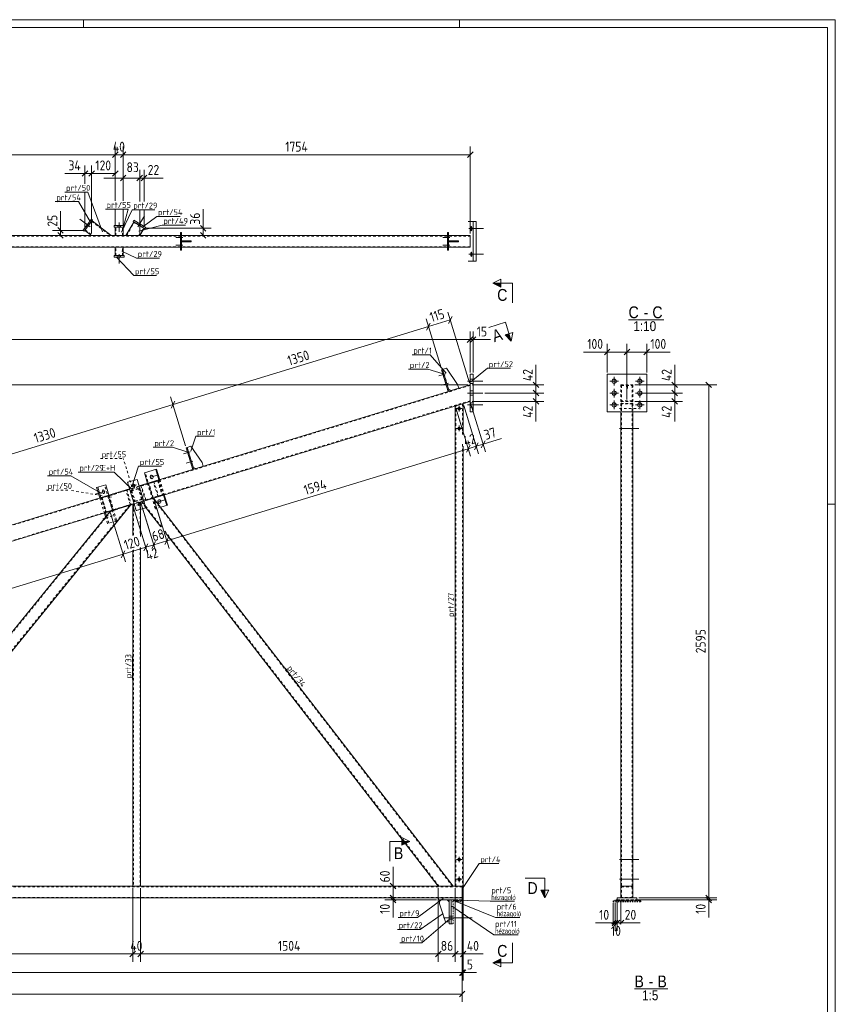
# Model space of a CAD drawing. Header units: millimetres. Extents: x 1 to 1188, y 1 to 840.
# Tile 7 of 7: x 776 to 1188, y 342 to 840. Entities that reach past the tile are written whole.
import ezdxf

# ---------------------------------------------------------------- set-up
doc = ezdxf.new("R2010")
doc.units = ezdxf.units.MM
doc.header["$LTSCALE"] = 0.6
for name, pattern in [('XKITLINE00', [0]), ('XKITLINE01', [4, 1, -1, 1, -1]), ('XKITLINE02', [4, 2, -2])]:
    doc.linetypes.add(name, pattern=pattern)
for name, color, linetype, lineweight in [('Bolt', 7, 'Continuous', 0), ('DrawingSheet', 5, 'Continuous', 0), ('OtherObjectType', 1, 'Continuous', 0), ('Part', 2, 'Continuous', 0), ('PartMark', 3, 'Continuous', 0), ('Section', 6, 'Continuous', 0), ('Z-DIMENSIONS', 1, 'Continuous', 0)]:
    doc.layers.add(name, color=color, linetype=linetype, lineweight=lineweight)
doc.styles.add('ARIAL', font='ARIAL.TTF')
doc.styles.add('ARIAL_NARROW', font='ARIALN.TTF')
doc.styles.add('ISOCPEUR', font='ISOCPEUR.TTF')

msp = doc.modelspace()

# ---------------------------------------------------------------- hatches: boundary and pattern name
at = {"layer": 'Section'}
for points in [[(1018.89, 704.83), (1014.89, 706.83), (1018.89, 706.83)], [(1023.06, 681.25), (1024.23, 677.42), (1021.15, 680.67)], [(968.89, 424.52), (972.89, 424.52), (968.89, 422.52)], [(1041.18, 399.9), (1041.18, 395.9), (1039.18, 399.9)], [(1018.89, 363.14), (1014.89, 363.14), (1018.89, 365.14)]]:
    msp.add_hatch(color=6, dxfattribs=at).paths.add_polyline_path(points, flags=17)

# ---------------------------------------------------------------- linework, layer by layer
at = {"layer": 'Bolt', "color": 4, "linetype": 'XKITLINE00', "lineweight": 0}
for p, q in [((811.31, 735.24), (806.11, 739.15)), ((811.05, 736.56), (810.41, 737.04)), ((826.06, 737.46), (826.06, 732.71)), ((835.24, 736.53), (835.66, 737.21)), ((835.49, 735.21), (838.87, 740.76)), ((809.97, 735.12), (809.33, 735.61)), ((825.36, 735.91), (825.36, 735.11)), ((826.76, 735.91), (826.76, 735.11)), ((836.78, 735.59), (837.2, 736.28)), ((1002.82, 734.41), (1010.23, 734.41)), ((1003.71, 734.78), (1003.69, 734.41)), ((1003.69, 734.41), (1003.71, 734.04)), ((1003.77, 735.15), (1003.71, 734.78)), ((1003.71, 734.04), (1003.77, 733.67)), ((1004.01, 735.51), (1003.77, 735.15)), ((1003.77, 733.67), (1003.95, 733.33)), ((1003.95, 733.33), (1004.01, 733.31)), ((1004.07, 735.49), (1004.01, 735.51)), ((1004.01, 733.31), (1004.25, 733.67)), ((1004.25, 735.15), (1004.07, 735.49)), ((1004.31, 734.78), (1004.25, 735.15)), ((1004.25, 733.67), (1004.31, 734.04)), ((1004.33, 734.41), (1004.31, 734.78)), ((1004.31, 734.04), (1004.33, 734.41)), ((858.23, 729.91), (854.68, 729.91)), ((858.23, 729.91), (854.68, 729.91)), ((857.48, 730.61), (856.98, 730.61)), ((857.48, 730.61), (856.98, 730.61)), ((857.48, 729.21), (856.98, 729.21)), ((857.48, 729.21), (856.98, 729.21)), ((993.23, 729.91), (989.68, 729.91)), ((993.23, 729.91), (989.68, 729.91)), ((992.48, 730.61), (991.98, 730.61)), ((992.48, 730.61), (991.98, 730.61)), ((992.48, 729.21), (991.98, 729.21)), ((992.48, 729.21), (991.98, 729.21)), ((858.23, 725.91), (854.68, 725.91)), ((858.23, 725.91), (854.68, 725.91)), ((857.48, 726.61), (856.98, 726.61)), ((857.48, 726.61), (856.98, 726.61)), ((857.48, 725.21), (856.98, 725.21)), ((857.48, 725.21), (856.98, 725.21)), ((993.23, 725.91), (989.68, 725.91)), ((993.23, 725.91), (989.68, 725.91)), ((992.48, 726.61), (991.98, 726.61)), ((992.48, 726.61), (991.98, 726.61)), ((992.48, 725.21), (991.98, 725.21)), ((992.48, 725.21), (991.98, 725.21)), ((1003.77, 722.15), (1003.71, 721.78)), ((1004.01, 722.51), (1003.77, 722.15)), ((1004.07, 722.49), (1004.01, 722.51)), ((1004.25, 722.15), (1004.07, 722.49)), ((1004.31, 721.78), (1004.25, 722.15)), ((825.36, 720.71), (825.36, 719.91)), ((826.06, 721.46), (826.06, 716.71)), ((826.76, 720.71), (826.76, 719.91)), ((1002.82, 721.41), (1010.23, 721.41)), ((1003.71, 721.78), (1003.69, 721.41)), ((1003.69, 721.41), (1003.71, 721.04)), ((1003.71, 721.04), (1003.77, 720.67)), ((1003.77, 720.67), (1003.95, 720.33)), ((1003.95, 720.33), (1004.01, 720.31)), ((1004.01, 720.31), (1004.25, 720.67)), ((1004.25, 720.67), (1004.31, 721.04)), ((1004.33, 721.41), (1004.31, 721.78)), ((1004.31, 721.04), (1004.33, 721.41)), ((990.96, 660.97), (987.56, 659.94)), ((990.96, 660.97), (987.56, 659.94)), ((990.03, 661.42), (989.56, 661.28)), ((990.03, 661.42), (989.56, 661.28)), ((990.44, 660.09), (989.96, 659.94)), ((990.44, 660.09), (989.96, 659.94)), ((1003.39, 658.28), (1004.89, 658.28)), ((1003.39, 658.28), (1004.89, 658.28)), ((1076.17, 654.98), (1076.17, 659.38)), ((1089.17, 654.98), (1089.17, 659.38)), ((992.42, 656.19), (989.02, 655.15)), ((992.42, 656.19), (989.02, 655.15)), ((991.5, 656.64), (991.02, 656.5)), ((991.5, 656.64), (991.02, 656.5)), ((991.9, 655.3), (991.43, 655.16)), ((991.9, 655.3), (991.43, 655.16)), ((1002.14, 657.18), (1009.89, 657.18)), ((1002.14, 657.18), (1009.89, 657.18)), ((1003.39, 656.08), (1004.89, 656.08)), ((1003.39, 656.08), (1004.89, 656.08)), ((1003.39, 652.28), (1004.89, 652.28)), ((1003.39, 652.28), (1004.89, 652.28)), ((1073.97, 657.18), (1078.37, 657.18)), ((1076.17, 648.98), (1076.17, 653.38)), ((1086.97, 657.18), (1091.37, 657.18)), ((1089.17, 648.98), (1089.17, 653.38)), ((1002.14, 651.18), (1009.89, 651.18)), ((1002.14, 651.18), (1009.89, 651.18)), ((1003.39, 650.08), (1004.89, 650.08)), ((1003.39, 650.08), (1004.89, 650.08)), ((1073.97, 651.18), (1078.37, 651.18)), ((1076.17, 642.98), (1076.17, 647.38)), ((1086.97, 651.18), (1091.37, 651.18)), ((1089.17, 642.98), (1089.17, 647.38)), ((999.29, 643.32), (996.49, 643.32)), ((997.89, 644.72), (997.89, 641.92)), ((1002.14, 645.18), (1009.89, 645.18)), ((1002.14, 645.18), (1009.89, 645.18)), ((1003.39, 646.28), (1004.89, 646.28)), ((1003.39, 646.28), (1004.89, 646.28)), ((1003.39, 644.08), (1004.89, 644.08)), ((1003.39, 644.08), (1004.89, 644.08)), ((1073.97, 645.18), (1078.37, 645.18)), ((1086.97, 645.18), (1091.37, 645.18)), ((999.29, 633.32), (996.49, 633.32)), ((997.89, 634.72), (997.89, 631.92)), ((1078.92, 633.32), (1088.67, 633.32)), ((1079.67, 634.02), (1079.97, 634.02)), ((1079.67, 632.62), (1079.97, 632.62)), ((1085.37, 634.02), (1085.67, 634.02)), ((1085.37, 632.62), (1085.67, 632.62)), ((861.85, 621.5), (858.46, 620.47)), ((861.85, 621.5), (858.46, 620.47)), ((860.93, 621.95), (860.45, 621.81)), ((860.93, 621.95), (860.45, 621.81)), ((861.34, 620.62), (860.86, 620.47)), ((861.34, 620.62), (860.86, 620.47)), ((863.32, 616.72), (859.92, 615.68)), ((863.32, 616.72), (859.92, 615.68)), ((862.39, 617.17), (861.92, 617.03)), ((862.39, 617.17), (861.92, 617.03)), ((862.8, 615.83), (862.33, 615.69)), ((862.8, 615.83), (862.33, 615.69)), ((841.9, 609.42), (841.74, 609.04)), ((841.74, 609.04), (841.74, 608.7)), ((841.74, 608.7), (841.88, 608.33)), ((841.88, 608.33), (842.24, 607.99)), ((842.24, 609.66), (841.9, 609.42)), ((842.01, 608.64), (845.24, 609.63)), ((842.43, 609.68), (842.24, 609.66)), ((842.24, 607.99), (842.58, 607.91)), ((842.77, 609.6), (842.43, 609.68)), ((842.58, 607.91), (842.77, 607.93)), ((843.13, 609.26), (842.77, 609.6)), ((842.77, 607.93), (843.11, 608.17)), ((843.11, 608.17), (843.27, 608.55)), ((843.27, 608.89), (843.13, 609.26)), ((843.27, 608.55), (843.27, 608.89)), ((832.09, 604.04), (834.77, 604.86)), ((832.09, 604.04), (832.98, 604.31)), ((833.84, 603.11), (833.02, 605.79)), ((833.02, 605.79), (833.29, 604.9)), ((833.84, 603.11), (833.56, 604)), ((834.77, 604.86), (833.87, 604.59)), ((818.88, 601.57), (813.92, 600.05)), ((817.57, 601.84), (817.54, 601.48)), ((817.54, 601.48), (817.62, 601.14)), ((817.86, 602.2), (817.57, 601.84)), ((817.62, 601.14), (817.79, 600.79)), ((817.79, 600.79), (818.14, 600.49)), ((818.1, 602.18), (817.86, 602.2)), ((818.45, 601.88), (818.1, 602.18)), ((818.14, 600.49), (818.38, 600.48)), ((818.38, 600.48), (818.67, 600.84)), ((818.62, 601.54), (818.45, 601.88)), ((818.69, 601.2), (818.62, 601.54)), ((818.67, 600.84), (818.69, 601.2)), ((835.01, 594.48), (837.69, 595.3)), ((835.01, 594.48), (835.9, 594.75)), ((836.76, 593.55), (835.94, 596.23)), ((835.94, 596.23), (836.21, 595.33)), ((836.76, 593.55), (836.49, 594.44)), ((837.69, 595.3), (836.8, 595.02)), ((845.7, 596.99), (845.54, 596.61)), ((845.54, 596.61), (845.54, 596.27)), ((845.54, 596.27), (845.68, 595.9)), ((845.68, 595.9), (846.04, 595.55)), ((846.04, 597.22), (845.7, 596.99)), ((845.81, 596.21), (849.04, 597.2)), ((846.23, 597.25), (846.04, 597.22)), ((846.04, 595.55), (846.38, 595.47)), ((846.57, 597.17), (846.23, 597.25)), ((846.38, 595.47), (846.57, 595.5)), ((846.94, 596.83), (846.57, 597.17)), ((846.57, 595.5), (846.91, 595.74)), ((846.91, 595.74), (847.07, 596.11)), ((847.07, 596.46), (846.94, 596.83)), ((847.07, 596.11), (847.07, 596.46)), ((999.29, 415.32), (996.49, 415.32)), ((997.89, 416.72), (997.89, 413.92)), ((1078.92, 415.32), (1088.67, 415.32)), ((1079.67, 416.02), (1079.97, 416.02)), ((1079.67, 414.62), (1079.97, 414.62)), ((1085.37, 416.02), (1085.67, 416.02)), ((1085.37, 414.62), (1085.67, 414.62)), ((999.29, 405.32), (996.49, 405.32)), ((997.89, 406.72), (997.89, 403.92)), ((1078.92, 405.32), (1088.67, 405.32)), ((1079.67, 406.02), (1079.97, 406.02)), ((1079.67, 404.62), (1079.97, 404.62)), ((1085.37, 406.02), (1085.67, 406.02)), ((1085.37, 404.62), (1085.67, 404.62)), ((1004.39, 385.9), (989.89, 385.9)), ((1004.39, 385.9), (989.89, 385.9)), ((993.89, 386.7), (992.89, 386.7)), ((993.89, 386.7), (992.89, 386.7)), ((993.89, 385.1), (992.89, 385.1)), ((993.89, 385.1), (992.89, 385.1)), ((994.89, 386.7), (993.89, 386.7)), ((994.89, 386.7), (993.89, 386.7)), ((994.89, 385.1), (993.89, 385.1)), ((994.89, 385.1), (993.89, 385.1))]:
    msp.add_line(p, q, dxfattribs=at)
at = {"layer": 'Bolt', "color": 4, "linetype": 'XKITLINE02', "lineweight": 0}
for p, q in [((1078.92, 643.32), (1088.67, 643.32)), ((1079.67, 644.02), (1079.97, 644.02)), ((1079.67, 642.62), (1079.97, 642.62)), ((1085.37, 644.02), (1085.67, 644.02)), ((1085.37, 642.62), (1085.67, 642.62)), ((822.68, 589.14), (817.72, 587.62))]:
    msp.add_line(p, q, dxfattribs=at)
at = {"layer": 'Bolt', "color": 4, "linetype": 'XKITLINE00', "lineweight": 0}
for centre, radius in [((1076.17, 657.18), 1.1), ((1089.17, 657.18), 1.1), ((1076.17, 651.18), 1.1), ((1089.17, 651.18), 1.1), ((997.89, 643.32), 0.7), ((1076.17, 645.18), 1.1), ((1089.17, 645.18), 1.1), ((997.89, 633.32), 0.7), ((833.43, 604.45), 0.7), ((836.35, 594.89), 0.7), ((997.89, 415.32), 0.7), ((997.89, 405.32), 0.7)]:
    msp.add_circle(centre, radius, dxfattribs=at)
at = {"layer": 'DrawingSheet', "color": 2, "linetype": 'XKITLINE00', "lineweight": 0}
for p, q in [((1188, 840), (1, 840)), ((808, 836), (808, 840)), ((998, 836), (998, 840)), ((1188, 1), (1188, 840)), ((1188, 595), (1184, 595))]:
    msp.add_line(p, q, dxfattribs=at)
at = {"layer": 'DrawingSheet', "color": 3, "linetype": 'XKITLINE00', "lineweight": 0}
for p, q in [((1184, 836), (5, 836)), ((1184, 5), (1184, 836))]:
    msp.add_line(p, q, dxfattribs=at)
at = {"layer": 'OtherObjectType', "color": 6, "linetype": 'XKITLINE00', "lineweight": 0}
for p, q in [((1083.5, 688.29), (1101.32, 688.29)), ((1086.49, 349.93), (1103.43, 349.93))]:
    msp.add_line(p, q, dxfattribs=at)
at = {"layer": 'Part', "color": 2, "linetype": 'XKITLINE00', "lineweight": 0}
for p, q in [((811.97, 739.12), (807.77, 733.53)), ((808.41, 733.05), (812.61, 738.64)), ((812.61, 738.64), (811.97, 739.12)), ((812.31, 738.24), (822.06, 730.91)), ((829.37, 730.91), (833.45, 737.62)), ((833.44, 738.56), (833.02, 737.88)), ((833.02, 737.88), (839, 734.24)), ((839.42, 734.93), (833.44, 738.56)), ((1006.47, 737.91), (1002.46, 737.91)), ((1005.03, 717.91), (1005.03, 737.91)), ((1006.47, 717.91), (1006.47, 737.91)), ((807.77, 733.53), (808.41, 733.05)), ((808.71, 733.45), (812.08, 730.91)), ((828.56, 735.91), (823.56, 735.91)), ((823.56, 735.91), (823.56, 735.11)), ((823.56, 735.11), (828.56, 735.11)), ((824.06, 730.91), (824.06, 735.11)), ((828.06, 735.11), (828.06, 730.91)), ((828.56, 735.11), (828.56, 735.91)), ((838.58, 734.5), (836.39, 730.91)), ((839, 734.24), (839.42, 734.93)), ((857.48, 732.41), (856.98, 732.41)), ((856.98, 732.41), (856.98, 723.41)), ((857.48, 723.41), (857.48, 732.41)), ((992.48, 732.41), (991.98, 732.41)), ((991.98, 732.41), (991.98, 723.41)), ((992.48, 723.41), (992.48, 732.41)), ((856.98, 730.91), (724.48, 730.91)), ((822.06, 730.91), (812.08, 730.91)), ((836.39, 730.91), (829.37, 730.91)), ((991.98, 730.91), (857.48, 730.91)), ((862.48, 728.16), (857.48, 728.16)), ((857.48, 728.16), (857.48, 727.66)), ((862.48, 727.66), (857.48, 727.66)), ((859.48, 727.66), (859.48, 728.16)), ((862.48, 728.16), (862.48, 728.16)), ((862.48, 727.66), (862.48, 728.16)), ((862.48, 727.66), (862.48, 727.66)), ((1003.48, 730.91), (992.48, 730.91)), ((997.48, 728.16), (992.48, 728.16)), ((992.48, 728.16), (992.48, 727.66)), ((997.48, 727.66), (992.48, 727.66)), ((994.48, 727.66), (994.48, 728.16)), ((997.48, 728.16), (997.48, 728.16)), ((997.48, 727.66), (997.48, 728.16)), ((997.48, 727.66), (997.48, 727.66)), ((1003.48, 730.91), (1003.48, 724.91)), ((856.98, 724.91), (724.48, 724.91)), ((824.06, 720.71), (824.06, 724.91)), ((828.06, 724.91), (828.06, 720.71)), ((856.98, 723.41), (857.48, 723.41)), ((991.98, 724.91), (857.48, 724.91)), ((991.98, 723.41), (992.48, 723.41)), ((1003.48, 724.91), (992.48, 724.91)), ((828.56, 720.71), (823.56, 720.71)), ((823.56, 720.71), (823.56, 719.91)), ((823.56, 719.91), (828.56, 719.91)), ((828.56, 719.91), (828.56, 720.71)), ((1006.47, 717.91), (1002.46, 717.91)), ((989.5, 663.16), (989.03, 663.01)), ((992.39, 652.01), (989.03, 663.01)), ((991.42, 663.74), (989.5, 663.16)), ((989.5, 663.16), (992.87, 652.16)), ((997.06, 655.53), (991.42, 663.74)), ((1003.39, 660.68), (1003.39, 641.68)), ((1004.89, 660.68), (1003.39, 660.68)), ((1004.89, 641.68), (1004.89, 660.68)), ((1072.67, 641.68), (1072.67, 660.68)), ((1072.67, 660.68), (1092.67, 660.68)), ((1092.67, 641.68), (1092.67, 660.68)), ((1003.39, 655.37), (836.11, 604.22)), ((992.57, 653.11), (993.82, 652.45)), ((993.82, 652.45), (997.65, 653.62)), ((997.65, 653.62), (997.06, 655.53)), ((992.87, 652.16), (992.39, 652.01)), ((1003.39, 647), (838.45, 596.57)), ((995.89, 644.71), (999.89, 645.93)), ((995.89, 401.9), (995.89, 644.71)), ((999.89, 645.93), (999.89, 630.2)), ((1003.39, 641.68), (1004.89, 641.68)), ((1092.67, 641.68), (1072.67, 641.68)), ((1079.67, 641.68), (1079.67, 401.9)), ((1085.67, 641.68), (1085.67, 401.9)), ((860.4, 623.69), (859.92, 623.54)), ((863.29, 612.54), (859.92, 623.54)), ((862.32, 624.27), (860.4, 623.69)), ((860.4, 623.69), (863.76, 612.69)), ((867.96, 616.06), (862.32, 624.27)), ((999.89, 624.34), (999.89, 401.9)), ((844.89, 612.66), (838.77, 610.79)), ((844.49, 612.54), (846.1, 607.28)), ((844.89, 612.66), (846.5, 607.4)), ((863.76, 612.69), (863.29, 612.54)), ((863.47, 613.64), (864.72, 612.98)), ((864.72, 612.98), (868.55, 614.15)), ((868.55, 614.15), (867.96, 616.06)), ((835.09, 607.57), (830.3, 606.11)), ((839.47, 593.23), (835.09, 607.57)), ((838.77, 610.79), (840.38, 605.53)), ((831.33, 602.76), (496.11, 500.28)), ((819.25, 604.82), (814.62, 603.41)), ((814.62, 603.41), (816.23, 598.15)), ((815.23, 603.59), (816.84, 598.33)), ((819.25, 604.82), (820.86, 599.56)), ((830.3, 606.11), (834.69, 591.77)), ((994.86, 401.9), (843.43, 598.1)), ((850.05, 594.37), (848.44, 599.63)), ((850.44, 594.49), (848.83, 599.75)), ((833.67, 595.11), (595.16, 522.19)), ((831.68, 594.51), (675.19, 401.9)), ((833.67, 595.11), (832.89, 594.87)), ((832.89, 594.87), (832.89, 579.15)), ((834.69, 591.77), (839.47, 593.23)), ((847.12, 583.5), (839.38, 593.53)), ((850.44, 594.49), (847.03, 593.45)), ((667.46, 401.9), (821.4, 591.36)), ((819.15, 588.59), (818.57, 590.5)), ((819.18, 590.68), (819.63, 589.19)), ((836.89, 592.44), (836.89, 578.63)), ((987.28, 401.9), (849.42, 580.52)), ((836.89, 573.05), (836.89, 401.9)), ((832.89, 571.83), (832.89, 401.9)), ((274.84, 401.9), (999.39, 401.9)), ((836.89, 401.9), (832.89, 401.9)), ((999.89, 401.9), (995.89, 401.9)), ((999.39, 401.9), (999.39, 395.9)), ((999.89, 401.9), (999.39, 401.9)), ((999.39, 401.9), (999.39, 395.9)), ((999.89, 395.9), (999.89, 401.9)), ((1085.67, 401.9), (1079.67, 401.9)), ((1079.67, 401.9), (1079.67, 395.9)), ((1079.67, 401.9), (1085.67, 401.9)), ((1085.67, 395.9), (1085.67, 401.9)), ((987.39, 395.9), (200.88, 395.9)), ((999.39, 395.9), (987.39, 395.9)), ((987.39, 395.9), (987.39, 394.9)), ((987.39, 394.9), (992.89, 394.9)), ((987.89, 394.9), (987.89, 392.9)), ((992.89, 393.9), (991.89, 394.9)), ((993.89, 394.9), (992.89, 394.9)), ((992.89, 394.9), (992.89, 382.9)), ((993.89, 394.9), (995.39, 394.9)), ((993.89, 382.9), (993.89, 394.9)), ((999.39, 395.9), (999.89, 395.9)), ((999.39, 394.9), (999.39, 395.9)), ((1077.67, 395.9), (1077.67, 394.9)), ((1077.67, 395.9), (1079.67, 395.9)), ((1079.67, 395.9), (1085.67, 395.9)), ((1087.67, 395.9), (1085.67, 395.9)), ((1087.67, 394.9), (1087.67, 395.9)), ((987.89, 392.9), (990.89, 383.9)), ((990.89, 383.9), (992.89, 383.9)), ((992.89, 382.9), (993.89, 382.9))]:
    msp.add_line(p, q, dxfattribs=at)
at = {"layer": 'Part', "color": 7, "linetype": 'XKITLINE02', "lineweight": 0}
for p, q in [((812.31, 738.24), (808.71, 733.45)), ((812.13, 738), (821.56, 730.91)), ((829.72, 730.91), (833.7, 737.46)), ((833.45, 737.62), (838.58, 734.5)), ((808.89, 733.69), (812.58, 730.91)), ((824.06, 735.11), (828.06, 735.11)), ((824.36, 730.91), (824.36, 735.11)), ((827.76, 730.91), (827.76, 735.11)), ((836.04, 730.91), (838.32, 734.66)), ((131.29, 730.61), (1003.39, 730.61)), ((828.06, 730.91), (824.06, 730.91)), ((857.48, 730.91), (856.98, 730.91)), ((858.48, 727.66), (858.48, 728.16)), ((862.48, 728.16), (862.48, 727.66)), ((992.48, 730.91), (991.98, 730.91)), ((993.48, 727.66), (993.48, 728.16)), ((997.48, 728.16), (997.48, 727.66)), ((1003.39, 730.61), (1003.39, 725.21)), ((1003.39, 725.21), (453.82, 725.21)), ((824.06, 724.91), (828.06, 724.91)), ((824.36, 720.71), (824.36, 724.91)), ((827.76, 720.71), (827.76, 724.91)), ((857.48, 724.91), (856.98, 724.91)), ((992.48, 724.91), (991.98, 724.91)), ((828.06, 720.71), (824.06, 720.71)), ((989.5, 663.16), (992.57, 653.11)), ((1092.67, 660.68), (1072.67, 660.68)), ((1003.39, 655.05), (169.39, 400.08)), ((1003.39, 655.37), (1003.39, 647)), ((1079.67, 655.37), (1079.67, 645.07)), ((1079.67, 655.37), (1085.67, 655.37)), ((1079.97, 655.05), (1079.97, 645.38)), ((1079.97, 655.05), (1085.37, 655.05)), ((1082.42, 655.53), (1082.42, 653.44)), ((1082.42, 653.62), (1082.92, 653.62)), ((1082.92, 653.44), (1082.92, 655.53)), ((1085.37, 655.05), (1085.37, 645.38)), ((1085.67, 655.37), (1085.67, 645.07)), ((1003.39, 647.32), (595.07, 522.48)), ((1085.37, 647.32), (1079.97, 647.32)), ((996.19, 401.9), (996.19, 644.8)), ((999.59, 645.84), (999.59, 630.11)), ((1079.67, 647), (1085.67, 647)), ((1079.67, 645.93), (1085.67, 645.93)), ((1079.67, 645.93), (1079.67, 641.68)), ((1085.37, 645.84), (1079.97, 645.84)), ((1079.97, 645.84), (1079.97, 401.9)), ((1085.37, 401.9), (1085.37, 645.84)), ((1085.67, 645.93), (1085.67, 641.68)), ((1072.67, 641.68), (1092.67, 641.68)), ((860.4, 623.69), (863.47, 613.64)), ((999.59, 625.32), (999.59, 401.9)), ((835.09, 607.57), (830.3, 606.11)), ((839.47, 593.23), (835.09, 607.57)), ((844.72, 592.74), (839.17, 610.91)), ((824.2, 586.47), (818.64, 604.64)), ((834.69, 591.77), (830.3, 606.11)), ((836.11, 604.22), (831.33, 602.76)), ((832.1, 601.95), (835.92, 603.12)), ((832.1, 601.95), (835.92, 603.12)), ((835.72, 602.75), (832.47, 601.75)), ((835.72, 602.75), (832.47, 601.75)), ((837.3, 597.58), (835.72, 602.75)), ((837.3, 597.58), (835.72, 602.75)), ((835.92, 603.12), (837.68, 597.38)), ((835.92, 603.12), (837.68, 597.38)), ((845.69, 607.15), (836.89, 604.46)), ((836.89, 604.46), (839.23, 596.81)), ((837.31, 604.28), (845.53, 606.79)), ((839.47, 597.2), (837.31, 604.28)), ((840.38, 605.53), (844.32, 592.62)), ((843.13, 598), (840.79, 605.65)), ((843.28, 598.37), (841.12, 605.44)), ((845.52, 599.05), (843.35, 606.13)), ((843.6, 606.52), (845.94, 598.86)), ((845.53, 606.79), (847.7, 599.72)), ((845.69, 607.15), (848.03, 599.5)), ((846.1, 607.28), (848.44, 599.63)), ((846.5, 607.4), (848.83, 599.75)), ((816.23, 598.15), (818.57, 590.5)), ((816.84, 598.33), (819.18, 590.68)), ((817.13, 598.42), (829.9, 602.32)), ((819.46, 590.77), (817.13, 598.42)), ((829.51, 601.89), (817.39, 598.19)), ((817.39, 598.19), (819.55, 591.11)), ((820.35, 599.41), (822.69, 591.76)), ((822.65, 592.06), (820.49, 599.14)), ((822.91, 591.82), (820.57, 599.48)), ((820.86, 599.56), (824.81, 586.65)), ((820.92, 599.27), (823.08, 592.19)), ((831.67, 594.82), (829.51, 601.89)), ((829.9, 602.32), (832.23, 594.67)), ((833.85, 596.21), (832.1, 601.95)), ((833.85, 596.21), (832.1, 601.95)), ((832.47, 601.75), (834.05, 596.59)), ((832.47, 601.75), (834.05, 596.59)), ((834.05, 596.59), (837.3, 597.58)), ((834.05, 596.59), (837.3, 597.58)), ((843.43, 598.1), (837.3, 596.22)), ((848.03, 599.5), (839.23, 596.81)), ((847.7, 599.72), (839.47, 597.2)), ((994.48, 401.9), (843.13, 598)), ((831.17, 594.35), (674.8, 401.9)), ((832.23, 594.67), (819.46, 590.77)), ((819.55, 591.11), (831.67, 594.82)), ((821.4, 591.36), (831.68, 594.51)), ((833.19, 594.97), (833.19, 579.24)), ((838.45, 596.57), (833.67, 595.11)), ((836.89, 596.1), (833.67, 595.11)), ((837.68, 597.38), (833.85, 596.21)), ((837.68, 597.38), (833.85, 596.21)), ((839.47, 593.23), (834.69, 591.77)), ((836.59, 596.01), (836.59, 579.61)), ((836.89, 596.1), (836.89, 592.44)), ((839.38, 593.53), (837.3, 596.22)), ((847.43, 583.59), (837.61, 596.32)), ((847.03, 593.45), (844.32, 592.62)), ((821.91, 591.52), (667.85, 401.9)), ((820.17, 585.24), (819.15, 588.59)), ((820.78, 585.42), (819.63, 589.19)), ((824.81, 586.65), (820.17, 585.24)), ((987.66, 401.9), (849.17, 581.34)), ((836.59, 572.96), (836.59, 401.9)), ((833.19, 571.92), (833.19, 401.9)), ((999.39, 401.6), (274.94, 401.6)), ((994.86, 401.9), (987.28, 401.9)), ((1085.67, 401.9), (1079.67, 401.9)), ((1079.67, 401.9), (1079.67, 395.9)), ((1079.67, 401.9), (1085.67, 401.9)), ((1079.97, 396.2), (1079.97, 401.6)), ((1079.97, 401.6), (1085.37, 401.6)), ((1085.37, 401.6), (1085.37, 396.2)), ((1085.67, 395.9), (1085.67, 401.9)), ((999.39, 396.2), (183.05, 396.2)), ((999.39, 395.9), (987.39, 395.9)), ((991.89, 394.9), (987.89, 394.9)), ((993.89, 394.9), (992.89, 394.9)), ((992.89, 383.9), (992.89, 393.9)), ((999.39, 394.9), (993.89, 394.9)), ((999.89, 394.4), (995.39, 394.4)), ((1077.67, 394.9), (1087.67, 394.9)), ((1079.67, 395.9), (1085.67, 395.9)), ((1085.67, 395.9), (1079.67, 395.9)), ((1079.67, 395.9), (1085.67, 395.9)), ((1085.37, 396.2), (1079.97, 396.2))]:
    msp.add_line(p, q, dxfattribs=at)
at = {"layer": 'Part', "color": 2, "linetype": 'XKITLINE01', "lineweight": 0}
for p, q in [((994.89, 393.9), (993.89, 393.9)), ((993.89, 393.9), (993.89, 382.9)), ((994.89, 393.9), (994.89, 394.4)), ((994.89, 394.4), (999.89, 394.4)), ((999.89, 393.9), (994.89, 393.9)), ((994.89, 382.9), (994.89, 393.9)), ((995.39, 394.4), (995.39, 394.9)), ((995.39, 394.9), (999.89, 394.9)), ((999.89, 394.9), (999.89, 394.4)), ((999.89, 394.4), (999.89, 393.9)), ((1089.67, 394.4), (1075.67, 394.4)), ((1075.67, 394.4), (1075.67, 393.9)), ((1075.67, 393.9), (1089.67, 393.9)), ((1088.67, 394.9), (1076.67, 394.9)), ((1076.67, 394.9), (1076.67, 394.4)), ((1076.67, 394.4), (1088.67, 394.4)), ((1088.67, 394.4), (1088.67, 394.9)), ((1089.67, 393.9), (1089.67, 394.4)), ((993.89, 382.9), (994.89, 382.9))]:
    msp.add_line(p, q, dxfattribs=at)
at = {"layer": 'PartMark', "color": 7, "linetype": 'XKITLINE00', "lineweight": 0}
for p, q in [((798.62, 752.86), (810.13, 752.86)), ((817.6, 732.67), (810.13, 752.86)), ((793.7, 748), (805.47, 748)), ((811.6, 737.6), (805.47, 748)), ((819.04, 744.21), (830.55, 744.21)), ((827.21, 732.5), (832.53, 743.91)), ((828.14, 735.49), (830.55, 744.21)), ((832.53, 743.91), (844.04, 743.91)), ((838.06, 735.33), (845.03, 740.56)), ((845.03, 740.56), (856.81, 740.56)), ((836.02, 733.09), (847.77, 736.15)), ((847.77, 736.15), (859.54, 736.15)), ((827.31, 722.92), (834.82, 719.43)), ((824.59, 720.1), (833.37, 710.65)), ((834.82, 719.43), (846.33, 719.43)), ((833.37, 710.65), (844.88, 710.65)), ((974.09, 670.56), (983.28, 670.56)), ((991.32, 661.24), (983.28, 670.56)), ((972.33, 663.26), (982.04, 663.26)), ((989.84, 660.86), (982.04, 663.26)), ((1003.72, 656.85), (1012.26, 663.72)), ((1012.26, 663.72), (1023.77, 663.72)), ((862.21, 621.77), (864.8, 629.33)), ((864.8, 629.33), (873.99, 629.33)), ((843.23, 623.79), (852.94, 623.79)), ((860.73, 621.39), (852.94, 623.79)), ((832.51, 603.79), (835.87, 614.24)), ((835.87, 614.24), (847.39, 614.24)), ((789.83, 609.35), (801.6, 609.35)), ((817.01, 600.34), (801.6, 609.35)), ((805.34, 611.28), (823.42, 611.28)), ((832.96, 602.06), (823.42, 611.28)), ((995.79, 537.46), (995.79, 548.97)), ((832.79, 506.43), (832.79, 517.94)), ((909.9, 512.15), (917.09, 502.83)), ((999.52, 400.67), (1008.02, 413.29)), ((1008.02, 413.29), (1017.98, 413.29)), ((989.82, 395.67), (976.83, 386.07)), ((995.92, 394.27), (1016.27, 386.05)), ((996.32, 394.77), (1013.51, 394.26)), ((1013.51, 394.26), (1025.81, 394.26)), ((994.12, 391.67), (1015.46, 377.27)), ((967.12, 386.07), (976.83, 386.07)), ((989.76, 388), (978.21, 379.99)), ((993.12, 385.33), (978.96, 373.25)), ((1016.27, 386.05), (1028.56, 386.05)), ((966.7, 379.99), (978.21, 379.99)), ((1015.46, 377.27), (1027.75, 377.27)), ((967.96, 373.25), (978.96, 373.25))]:
    msp.add_line(p, q, dxfattribs=at)
at = {"layer": 'PartMark', "color": 7, "linetype": 'XKITLINE02', "lineweight": 0}
for p, q in [((816.6, 618.11), (828.11, 618.11)), ((832.51, 603.79), (828.11, 618.11)), ((789.35, 602.1), (800.87, 602.1)), ((822.12, 598.5), (800.87, 602.1))]:
    msp.add_line(p, q, dxfattribs=at)
at = {"layer": 'Section', "color": 6, "linetype": 'XKITLINE00', "lineweight": 0}
for p, q in [((1014.89, 706.83), (1018.89, 708.83)), ((1018.89, 704.83), (1018.89, 708.83)), ((1014.89, 706.83), (1018.89, 704.83)), ((1024.89, 706.83), (1014.89, 706.83)), ((1024.89, 706.83), (1024.89, 696.83)), ((1021.31, 686.99), (1012.92, 684.42)), ((1021.31, 686.99), (1024.23, 677.42)), ((1021.15, 680.67), (1024.97, 681.83)), ((1024.23, 677.42), (1021.15, 680.67)), ((1024.97, 681.83), (1024.23, 677.42)), ((962.89, 424.52), (962.89, 414.52)), ((962.89, 424.52), (972.89, 424.52)), ((968.89, 422.52), (968.89, 426.52)), ((968.89, 426.52), (972.89, 424.52)), ((972.89, 424.52), (968.89, 422.52)), ((1041.18, 405.9), (1031.18, 405.9)), ((1041.18, 405.9), (1041.18, 395.9)), ((1039.18, 399.9), (1043.18, 399.9)), ((1041.18, 395.9), (1039.18, 399.9)), ((1043.18, 399.9), (1041.18, 395.9)), ((1024.89, 363.14), (1024.89, 373.14)), ((1014.89, 363.14), (1018.89, 365.14)), ((1018.89, 365.14), (1018.89, 361.14)), ((1018.89, 361.14), (1014.89, 363.14)), ((1024.89, 363.14), (1014.89, 363.14))]:
    msp.add_line(p, q, dxfattribs=at)
at = {"layer": 'Z-DIMENSIONS', "color": 7, "linetype": 'XKITLINE00', "lineweight": 0}
for p, q in [((825.47, 773.11), (822.64, 770.28)), ((824.66, 772.3), (822.64, 770.28)), ((824.06, 748.41), (824.06, 775.8)), ((824.06, 748.41), (824.06, 772.3)), ((829.47, 773.11), (826.64, 770.28)), ((828.66, 772.3), (826.64, 770.28)), ((828.06, 748.41), (828.06, 775.8)), ((828.06, 748.41), (828.06, 772.3)), ((1004.89, 773.11), (1002.07, 770.28)), ((1003.48, 731.91), (1003.48, 775.8)), ((472.52, 771.7), (824.06, 771.7)), ((824.06, 771.7), (828.06, 771.7)), ((828.06, 771.7), (1003.48, 771.7)), ((808.71, 762.22), (798.51, 762.22)), ((808.71, 762.22), (798.51, 762.22)), ((810.12, 763.63), (807.29, 760.8)), ((808.71, 757.06), (808.71, 766.32)), ((808.71, 762.22), (812.08, 762.22)), ((813.5, 763.63), (810.67, 760.8)), ((812.99, 763.12), (810.67, 760.8)), ((812.08, 731.91), (812.08, 766.32)), ((812.08, 731.91), (812.08, 766.32)), ((812.08, 762.22), (824.06, 762.22)), ((825.47, 763.63), (822.64, 760.8)), ((824.06, 748.41), (824.06, 766.32)), ((828.06, 748.41), (828.06, 764.05)), ((836.39, 748.11), (836.39, 764.05)), ((836.39, 748.11), (836.39, 761.9)), ((838.58, 748.11), (838.58, 764.05)), ((828.06, 759.95), (818.29, 759.95)), ((828.06, 759.95), (818.29, 759.95)), ((829.47, 761.37), (826.64, 758.54)), ((828.06, 759.95), (836.39, 759.95)), ((837.81, 761.37), (834.98, 758.54)), ((837.81, 761.37), (834.98, 758.54)), ((836.39, 759.95), (838.58, 759.95)), ((839.99, 761.37), (837.16, 758.54)), ((838.58, 759.95), (848.34, 759.95)), ((838.58, 759.95), (848.34, 759.95)), ((808.71, 734.45), (808.71, 752.86)), ((796.38, 733.45), (796.38, 743.21)), ((796.38, 733.45), (796.38, 743.21)), ((824.06, 736.11), (824.06, 744.21)), ((824.06, 736.11), (824.06, 744.21)), ((824.06, 736.11), (824.06, 744.21)), ((828.06, 736.11), (828.06, 744.21)), ((828.06, 736.11), (828.06, 744.21)), ((828.06, 736.11), (828.06, 744.21)), ((836.39, 731.91), (836.39, 743.91)), ((836.39, 731.91), (836.39, 743.91)), ((838.58, 735.5), (838.58, 743.91)), ((868.48, 734.5), (868.48, 744.27)), ((868.48, 734.5), (868.48, 744.27)), ((807.71, 733.45), (792.28, 733.45)), ((794.97, 734.86), (797.79, 732.03)), ((794.97, 732.32), (797.79, 729.49)), ((796.38, 730.91), (796.38, 733.45)), ((839.58, 734.5), (872.48, 734.5)), ((867.07, 735.92), (869.9, 733.09)), ((867.07, 732.32), (869.9, 729.49)), ((868.48, 730.91), (868.48, 734.5)), ((811.08, 730.91), (792.28, 730.91)), ((837.39, 730.91), (872.48, 730.91)), ((1003.1, 656.32), (992.15, 692.14)), ((988.73, 663.97), (981.15, 688.78)), ((988.73, 663.97), (981.15, 688.78)), ((982.35, 684.86), (993.34, 688.22)), ((994.28, 689.98), (992.41, 686.45)), ((853.25, 645.39), (982.35, 684.86)), ((983.29, 686.62), (981.41, 683.09)), ((983.08, 686.23), (981.41, 683.09)), ((1003.39, 661.68), (1003.39, 682.32)), ((1003.39, 661.68), (1003.39, 682.32)), ((1004.89, 661.68), (1004.89, 682.32)), ((169.39, 678.22), (1003.39, 678.22)), ((1004.8, 679.63), (1001.97, 676.8)), ((1004.8, 679.63), (1001.97, 676.8)), ((1003.39, 678.22), (1004.89, 678.22)), ((1006.3, 679.63), (1003.47, 676.8)), ((1004.89, 678.22), (1013.79, 678.22)), ((1004.89, 678.22), (1013.79, 678.22)), ((1074.09, 673.36), (1071.26, 670.53)), ((1072.67, 661.68), (1072.67, 676.04)), ((1084.09, 673.36), (1081.26, 670.53)), ((1084.09, 673.36), (1081.26, 670.53)), ((1082.67, 648), (1082.67, 676.04)), ((1082.67, 648), (1082.67, 676.04)), ((1094.09, 673.36), (1091.26, 670.53)), ((1092.67, 661.68), (1092.67, 676.04)), ((1072.67, 671.94), (1060.76, 671.94)), ((1072.67, 671.94), (1060.76, 671.94)), ((1072.67, 671.94), (1082.67, 671.94)), ((1082.67, 671.94), (1092.67, 671.94)), ((1092.67, 671.94), (1104.59, 671.94)), ((1092.67, 671.94), (1104.59, 671.94)), ((1036.66, 655.37), (1036.66, 665.56)), ((1036.66, 655.37), (1036.66, 665.56)), ((1106.82, 655.37), (1106.82, 665.56)), ((1106.82, 655.37), (1106.82, 665.56)), ((1002.39, 655.37), (121.14, 655.37)), ((1004.39, 655.37), (1040.66, 655.37)), ((1035.25, 656.78), (1038.07, 653.95)), ((1035.25, 652.6), (1038.07, 649.77)), ((1035.25, 652.6), (1038.07, 649.77)), ((1036.66, 651.18), (1036.66, 655.37)), ((1086.67, 655.37), (1128.06, 655.37)), ((1086.67, 655.37), (1110.82, 655.37)), ((1105.4, 656.78), (1108.23, 653.95)), ((1105.4, 652.6), (1108.23, 649.77)), ((1105.4, 652.6), (1108.23, 649.77)), ((1106.82, 651.18), (1106.82, 655.37)), ((1122.64, 656.78), (1125.47, 653.95)), ((1124.06, 395.9), (1124.06, 655.37)), ((859.63, 624.5), (852.05, 649.31)), ((859.63, 624.5), (852.05, 649.31)), ((1010.89, 651.18), (1040.66, 651.18)), ((1010.89, 651.18), (1040.66, 651.18)), ((1035.25, 648.42), (1038.07, 645.59)), ((1036.66, 647), (1036.66, 651.18)), ((1090.17, 651.18), (1110.82, 651.18)), ((1090.17, 651.18), (1110.82, 651.18)), ((1105.4, 648.42), (1108.23, 645.59)), ((1106.82, 647), (1106.82, 651.18)), ((726.06, 606.5), (853.25, 645.39)), ((854.18, 647.15), (852.31, 643.62)), ((854.18, 647.15), (852.31, 643.62)), ((996.18, 643.75), (1000.29, 630.32)), ((996.18, 643.75), (1003.68, 619.23)), ((1000.18, 644.98), (1007.68, 620.45)), ((1000.18, 644.98), (1004.29, 631.55)), ((1003.68, 646.05), (1011.18, 621.52)), ((1004.39, 647), (1040.66, 647)), ((1036.66, 647), (1036.66, 636.81)), ((1036.66, 647), (1036.66, 636.81)), ((1086.67, 647), (1110.82, 647)), ((1106.82, 647), (1106.82, 636.81)), ((1106.82, 647), (1106.82, 636.81)), ((1010.01, 625.35), (1019.35, 628.2)), ((1010.01, 625.35), (1019.35, 628.2)), ((850.05, 576.45), (1002.51, 623.06)), ((1003.45, 624.82), (1001.57, 621.29)), ((1002.91, 623.81), (1001.57, 621.29)), ((1002.33, 623.63), (1003.68, 619.23)), ((1002.51, 623.06), (1006.51, 624.28)), ((1007.45, 626.05), (1005.57, 622.51)), ((1006.91, 625.03), (1005.57, 622.51)), ((1006.33, 624.85), (1007.68, 620.45)), ((1006.51, 624.28), (1010.01, 625.35)), ((1010.95, 627.12), (1009.07, 623.58)), ((833.18, 593.92), (840.71, 569.3)), ((833.18, 593.92), (839.68, 572.65)), ((837.18, 595.14), (843.68, 573.87)), ((837.18, 595.14), (841.29, 581.71)), ((843.73, 597.14), (851.22, 572.62)), ((843.73, 597.14), (847.83, 583.71)), ((821.69, 590.41), (829.19, 565.88)), ((821.69, 590.41), (829.19, 565.88)), ((850.99, 578.21), (849.11, 574.68)), ((850.99, 578.21), (849.11, 574.68)), ((828.02, 569.71), (839.51, 573.22)), ((840.45, 574.99), (838.57, 571.46)), ((840.45, 574.99), (839.11, 572.47)), ((839.51, 573.22), (843.51, 574.45)), ((843.91, 575.19), (842.57, 572.68)), ((844.45, 576.21), (843.11, 573.7)), ((843.33, 575.02), (844.71, 570.52)), ((843.51, 574.45), (850.05, 576.45)), ((849.88, 577.02), (851.22, 572.62)), ((669.51, 521.25), (828.02, 569.71)), ((828.96, 571.48), (827.08, 567.94)), ((828.63, 570.87), (827.08, 567.94)), ((964.45, 401.9), (964.45, 411.67)), ((964.45, 401.9), (964.45, 411.67)), ((963.04, 403.31), (965.87, 400.49)), ((832.89, 400.9), (832.89, 375.19)), ((832.89, 400.9), (832.89, 363.59)), ((836.89, 400.9), (836.89, 363.59)), ((836.89, 400.9), (836.89, 375.19)), ((986.28, 401.9), (960.35, 401.9)), ((964.45, 395.9), (964.45, 401.9)), ((987.28, 400.9), (987.28, 363.59)), ((987.28, 400.9), (987.28, 363.59)), ((995.89, 400.9), (995.89, 363.59)), ((995.89, 400.9), (995.89, 363.59)), ((999.89, 400.9), (999.89, 363.59)), ((986.39, 395.9), (960.35, 395.9)), ((986.39, 395.9), (960.35, 395.9)), ((986.39, 394.9), (960.35, 394.9)), ((963.04, 397.31), (965.87, 394.49)), ((963.04, 397.31), (965.87, 394.49)), ((963.04, 396.31), (965.87, 393.49)), ((964.45, 394.9), (964.45, 395.9)), ((964.45, 394.9), (964.45, 385.99)), ((964.45, 394.9), (964.45, 385.99)), ((999.39, 394.9), (999.39, 343.32)), ((999.39, 393.9), (999.39, 354.16)), ((999.39, 393.9), (999.39, 354.16)), ((999.89, 394.9), (999.89, 354.16)), ((1075.67, 393.4), (1075.67, 382.7)), ((1076.67, 393.4), (1076.67, 379.2)), ((1076.67, 393.4), (1076.67, 382.7)), ((1077.67, 393.9), (1077.67, 382.7)), ((1077.67, 393.9), (1077.67, 379.2)), ((1079.67, 394.9), (1079.67, 382.7)), ((1088.67, 395.9), (1128.06, 395.9)), ((1088.67, 395.9), (1128.06, 395.9)), ((1088.67, 394.9), (1128.06, 394.9)), ((1122.64, 397.31), (1125.47, 394.49)), ((1122.64, 397.31), (1125.47, 394.49)), ((1122.64, 396.31), (1125.47, 393.49)), ((1124.06, 394.9), (1124.06, 395.9)), ((1124.06, 394.9), (1124.06, 385.99)), ((1124.06, 394.9), (1124.06, 385.99)), ((1077.09, 384.72), (1075.07, 382.7)), ((1078.09, 384.72), (1075.26, 381.89)), ((1078.09, 384.72), (1076.07, 382.7)), ((1079.09, 384.72), (1076.26, 381.89)), ((1079.09, 384.72), (1077.07, 382.7)), ((1081.09, 384.72), (1079.07, 382.7)), ((1075.67, 383.3), (1066.77, 383.3)), ((1075.67, 383.3), (1066.77, 383.3)), ((1075.67, 383.3), (1076.67, 383.3)), ((1076.67, 383.3), (1077.67, 383.3)), ((1077.67, 383.3), (1079.67, 383.3)), ((1079.67, 383.3), (1089.44, 383.3)), ((1079.67, 383.3), (1089.44, 383.3)), ((834.3, 369), (831.47, 366.17)), ((838.3, 369), (835.47, 366.17)), ((988.7, 369), (985.87, 366.17)), ((997.3, 369), (994.47, 366.17)), ((997.3, 369), (994.47, 366.17)), ((1001.3, 369), (998.47, 366.17)), ((675.19, 367.59), (832.89, 367.59)), ((833.49, 368.19), (831.47, 366.17)), ((832.89, 368.19), (832.89, 363.59)), ((832.89, 367.59), (836.89, 367.59)), ((837.49, 368.19), (835.47, 366.17)), ((836.89, 368.19), (836.89, 363.59)), ((836.89, 367.59), (987.28, 367.59)), ((987.88, 368.19), (985.87, 366.17)), ((987.28, 367.59), (995.89, 367.59)), ((995.89, 367.59), (999.89, 367.59)), ((999.89, 367.59), (1010.08, 367.59)), ((999.89, 367.59), (1010.08, 367.59)), ((1000.8, 359.57), (997.97, 356.75)), ((1000.76, 359.54), (997.97, 356.75)), ((1001.3, 359.57), (998.47, 356.75)), ((201.7, 358.16), (999.39, 358.16)), ((999.39, 358.16), (999.89, 358.16)), ((999.89, 358.16), (1006.65, 358.16)), ((999.89, 358.16), (1006.65, 358.16)), ((1000.8, 348.74), (997.97, 345.91)), ((169.39, 347.32), (999.39, 347.32))]:
    msp.add_line(p, q, dxfattribs=at)
at = {"layer": 'Z-DIMENSIONS', "color": 3}
for p in [(824.06, 771.7), (824.06, 771.7), (828.06, 771.7), (828.06, 771.7), (1003.48, 771.7), (808.71, 762.22), (812.08, 762.22), (812.08, 762.22), (824.06, 762.22), (828.06, 759.95), (836.39, 759.95), (836.39, 759.95), (838.58, 759.95), (796.38, 733.45), (868.48, 734.5), (796.38, 730.91), (868.48, 730.91), (993.34, 688.22), (982.35, 684.86), (982.35, 684.86), (1003.39, 678.22), (1003.39, 678.22), (1004.89, 678.22), (1072.67, 671.94), (1082.67, 671.94), (1082.67, 671.94), (1092.67, 671.94), (1036.66, 655.37), (1106.82, 655.37), (1124.06, 655.37), (1036.66, 651.18), (1036.66, 651.18), (1106.82, 651.18), (1106.82, 651.18), (853.25, 645.39), (853.25, 645.39), (1036.66, 647), (1106.82, 647), (1002.51, 623.06), (1002.51, 623.06), (1006.51, 624.28), (1006.51, 624.28), (1010.01, 625.35), (839.51, 573.22), (839.51, 573.22), (843.51, 574.45), (843.51, 574.45), (850.05, 576.45), (850.05, 576.45), (828.02, 569.71), (828.02, 569.71), (964.45, 401.9), (964.45, 395.9), (964.45, 395.9), (964.45, 394.9), (1124.06, 395.9), (1124.06, 395.9), (1124.06, 394.9), (1075.67, 383.3), (1076.67, 383.3), (1076.67, 383.3), (1077.67, 383.3), (1077.67, 383.3), (1079.67, 383.3), (832.89, 367.59), (832.89, 367.59), (836.89, 367.59), (836.89, 367.59), (987.28, 367.59), (987.28, 367.59), (995.89, 367.59), (995.89, 367.59), (999.89, 367.59), (999.39, 358.16), (999.39, 358.16), (999.89, 358.16), (999.39, 347.32)]:
    msp.add_point(p, dxfattribs=at)

# ---------------------------------------------------------------- texts
at = {"layer": 'OtherObjectType', "color": 6, "style": 'ARIAL', "width": 0.85}
for s, height, p in [('C', 6, (1083.5, 689.04)), ('C', 6, (1095.54, 689.04)), ('1:10', 5, (1085.92, 682.54)), ('-', 6, (1091.08, 689.04)), ('B', 6, (1086.49, 350.68)), ('B', 6, (1098.09, 350.68)), ('1:5', 5, (1090.32, 344.18)), ('-', 6, (1093.63, 350.68))]:
    msp.add_text(s, height=height, dxfattribs=at).set_placement(p)
at = {"layer": 'PartMark', "color": 3, "width": 0.85}
for s, height, style, p in [('prt/54', 3, 'ISOCPEUR', (794.3, 748.6)), ('prt/50', 3, 'ISOCPEUR', (799.22, 753.46)), ('prt/55', 3, 'ISOCPEUR', (819.64, 744.81)), ('prt/29', 3, 'ISOCPEUR', (833.13, 744.51)), ('prt/54', 3, 'ISOCPEUR', (845.63, 741.16)), ('prt/49', 3, 'ISOCPEUR', (848.37, 736.75)), ('prt/29', 3, 'ISOCPEUR', (835.42, 720.03)), ('prt/55', 3, 'ISOCPEUR', (833.97, 711.25)), ('prt/1', 3, 'ISOCPEUR', (974.69, 671.16)), ('prt/52', 3, 'ISOCPEUR', (1012.86, 664.32)), ('prt/2', 3, 'ISOCPEUR', (972.93, 663.86)), ('prt/1', 3, 'ISOCPEUR', (865.4, 629.93)), ('prt/2', 3, 'ISOCPEUR', (843.83, 624.39)), ('prt/55', 3, 'ISOCPEUR', (817.2, 618.71)), ('prt/55', 3, 'ISOCPEUR', (836.47, 614.84)), ('prt/54', 3, 'ISOCPEUR', (790.43, 609.95)), ('prt/29', 3, 'ISOCPEUR', (805.94, 611.88)), ('E+H', 3, 'ISOCPEUR', (817.15, 611.88)), ('prt/50', 3, 'ISOCPEUR', (789.95, 602.7)), ('prt/4', 3, 'ISOCPEUR', (1008.62, 413.89)), ('prt/5', 3, 'ISOCPEUR', (1014.11, 398.26)), ('hézagoló', 2.5, 'ARIAL_NARROW', (1014.11, 394.86)), ('prt/9', 3, 'ISOCPEUR', (967.72, 386.67)), ('hézagoló', 2.5, 'ARIAL_NARROW', (1016.87, 386.65)), ('prt/6', 3, 'ISOCPEUR', (1016.87, 390.05)), ('prt/22', 3, 'ISOCPEUR', (967.3, 380.59)), ('prt/11', 3, 'ISOCPEUR', (1016.06, 381.27)), ('hézagoló', 2.5, 'ARIAL_NARROW', (1016.06, 377.87)), ('prt/10', 3, 'ISOCPEUR', (968.56, 373.85))]:
    msp.add_text(s, height=height, dxfattribs=dict(at, style=style)).set_placement(p)
at = {"layer": 'PartMark', "color": 3, "style": 'ISOCPEUR', "width": 0.85}
for s, rotation, p in [('prt/27', 90.0002, (995.19, 538.06)), ('prt/33', 90.0002, (832.19, 507.03)), ('prt/34', -52.3397, (910.74, 512.04))]:
    msp.add_text(s, height=3, rotation=rotation, dxfattribs=at).set_placement(p)
at = {"layer": 'Section', "color": 6, "style": 'ARIAL', "width": 0.85}
for s, p in [('C', (1017.11, 697.83)), ('B', (964.89, 415.52)), ('D', (1032.4, 397.9)), ('C', (1017.11, 366.14))]:
    msp.add_text(s, height=6, dxfattribs=at).set_placement(p)
msp.add_text('A', height=6, rotation=16.9997, dxfattribs=at).set_placement((1015.67, 676.9))
at = {"layer": 'Z-DIMENSIONS', "color": 3, "style": 'ISOCPEUR', "width": 0.85}
for s, p in [('40', (822.84, 773.3)), ('1754', (909.97, 773.3)), ('34', (800.39, 763.82)), ('120', (813.99, 763.82)), ('83', (829.74, 762.9)), ('22', (840.45, 761.55)), ('15', (1006.76, 679.82)), ('100', (1062.63, 673.54)), ('100', (1094.55, 673.54)), ('10', (1068.64, 384.9)), ('20', (1081.55, 384.9)), ('10', (1074.6, 376.7)), ('40', (831.67, 369.19)), ('1504', (906.28, 369.19)), ('86', (988.58, 369.19)), ('40', (1001.76, 369.19)), ('5', (1001.76, 359.76))]:
    msp.add_text(s, height=5, dxfattribs=at).set_placement(p)
for s, rotation, p in [('36', 90.0002, (866.88, 736.38)), ('25', 90.0002, (794.78, 735.32)), ('115', 16.9997, (983.89, 687)), ('1350', 16.9997, (911.99, 665.02)), ('42', 90.0002, (1035.06, 657.24)), ('42', 90.0002, (1105.22, 657.24)), ('42', 90.0002, (1035.06, 638.68)), ('42', 90.0002, (1105.22, 638.68)), ('1330', 16.9997, (783.84, 625.84)), ('37', 16.9997, (1011.33, 627.43)), ('42', 16.9997, (1000.96, 624.26)), ('1594', 16.9997, (920.27, 599.59)), ('68', 16.9997, (843.44, 576.1)), ('120', 16.9997, (829.39, 571.8)), ('42', 16.9997, (840.36, 566.58)), ('2595', 90.0002, (1122.46, 519.62)), ('60', 90.0002, (962.85, 403.77)), ('10', 90.0002, (962.85, 387.87)), ('10', 90.0002, (1122.46, 387.87))]:
    msp.add_text(s, height=5, rotation=rotation, dxfattribs=at).set_placement(p)

doc.saveas('drawing.dxf')
